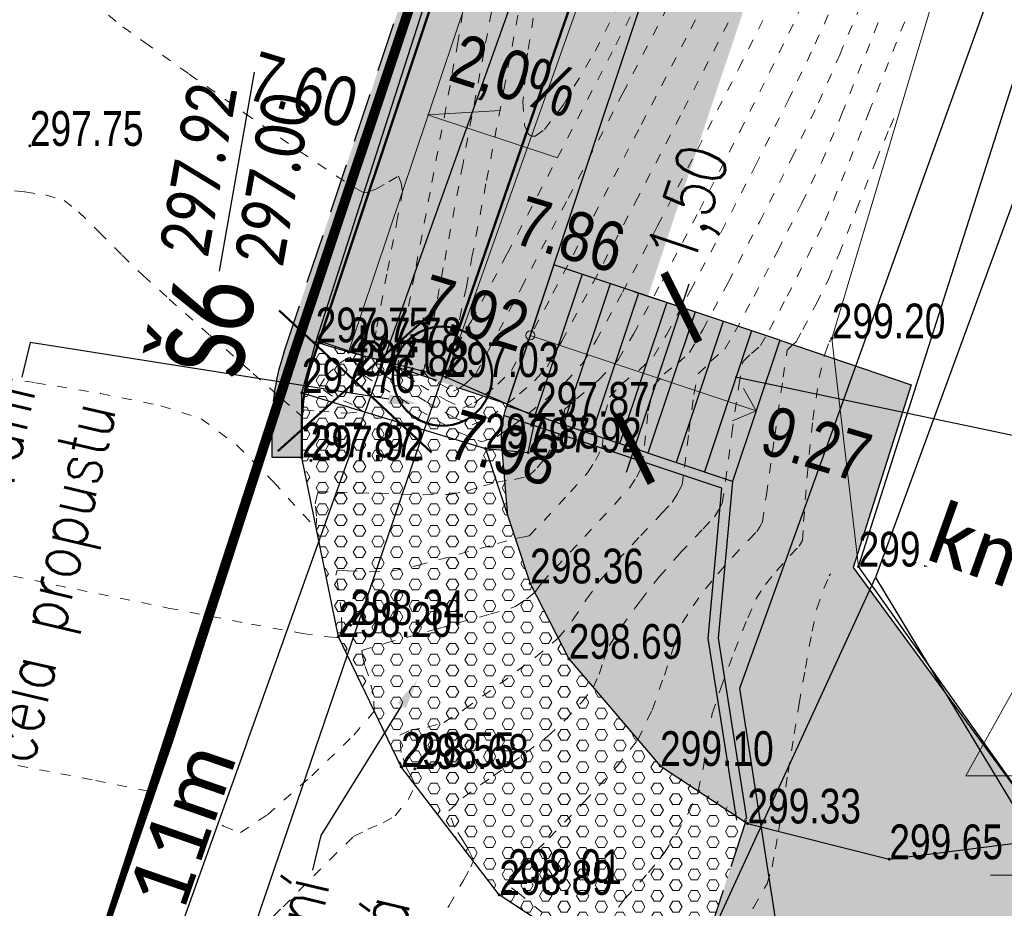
# Model space of a CAD drawing. Header units: feet. Extents: x -783217 to -782936, y -1044805 to -1043930.
# Tile 35 of 81: x -783058 to -783048, y -1044506 to -1044497. Entities that reach past the tile are written whole.
import ezdxf
from ezdxf import colors
from ezdxf.entities.mleader import LeaderData, LeaderLine
from ezdxf.math import Vec2, Vec3

# ---------------------------------------------------------------- set-up
doc = ezdxf.new("R2010")
doc.units = ezdxf.units.FT
doc.header["$MEASUREMENT"] = 0
for name, pattern in [('ACAD_ISO07W100', [3, 0, -3]), ('V1a', [1, 1, 0]), ('ČÁRKOVANÁ', [0.75, 0.5, -0.25])]:
    doc.linetypes.add(name, pattern=pattern)
doc.layers.get('Defpoints').update_dxf_attribs({"lineweight": 9})
for name, color, linetype, lineweight in [('_DZ vodorovné', 5, 'Continuous', 15), ('BOURÁNÍ', 1, 'Continuous', 50), ('Dopravní zařízen', 7, 'Continuous', 13), ('K_silniční obrubník', 1, 'Continuous', 50), ('K_záhon. obr.', 202, 'Continuous', 30), ('KAN-návrh', 16, 'KANVBRDO', 50), ('KAN-popis', 14, 'Continuous', 30), ('KN_hranice pozemků', 140, 'Continuous', 30), ('popis kan', 1, 'Continuous', 25), ('schodiště', 6, 'Continuous', 30), ('Vrstevnice', 250, 'ACAD_ISO07W100', 15), ('Vrstva 51', 7, 'Continuous', 0), ('Z_Popisy', 7, 'Continuous', 9), ('Z_svahování', 36, 'Continuous', 9), ('Z_VÝŠKY', 7, 'Continuous', 9), ('Z_VÝŠKY NETISK', 252, 'Continuous', 9), ('zábradlí', 30, 'Continuous', 30), ('ŠRAFY', 9, 'Continuous', 9), ('šrafy varovné pásy', 230, 'Continuous', 5)]:
    doc.layers.add(name, color=color, linetype=linetype, lineweight=lineweight)
for name, color, linetype in [('A_kóty směrová', 1, 'Continuous'), ('A_výšky a sklony', 1, 'Continuous'), ('K-HRANA KOMUNIKACE', 1, 'Continuous'), ('POPISKY NOVÉ STA', 7, 'Continuous'), ('S-Popis', 1, 'Continuous'), ('S_kabely NN', 92, 'SILVNNO'), ('Z_hrany ploch', 7, 'Continuous'), ('Z_oploceni', 3, 'PLOTDRTL'), ('Z_PROPUST', 152, 'Continuous')]:
    doc.layers.add(name, color=color, linetype=linetype)
doc.layers.add('SRF_CHODNÍKY', color=7, linetype='Continuous', lineweight=25, true_color=0xf5f089)
doc.layers.add('šrafy zeleň', color=7, linetype='Continuous', lineweight=13, true_color=0xdaf1b1)
doc.styles.add('calibri', font='calibri.ttf')
doc.styles.add('Legend', font='calibri.ttf')
doc.styles.add('ROMANS', font='romans.shx', dxfattribs={"width": 0.8})
doc.styles.add('Style-cs_Working', font='cs_Working.shx')
doc.styles.add('znacky', font='arial.ttf')
doc.linetypes.add('6.2321', pattern='A,3.5,-4,[24,dgnlstyle-is.shx,S=0.015865,R=0,X=0,Y=0],6,-3,3.5', length=20)
doc.linetypes.add('KANVBRDO', pattern='A,7,-6.5,[6,civil.shx,S=1,R=0,X=0,Y=0],-6.5', length=20)
doc.linetypes.add('PLOTDRTL', pattern='A,5,[95,civil.shx,S=1,R=0,X=0,Y=0],5', length=10)
doc.linetypes.add('SILVNNO', pattern='A,7,-6.5,[28,civil.shx,S=1,R=0,X=0,Y=0],-6.5', length=20)
doc.dimstyles.new('situ 250', dxfattribs={"dimscale": 0.25, "dimtxt": 2, "dimasz": 2.2, "dimexe": 2, "dimexo": 2, "dimgap": 0.8, "dimtad": 1, "dimrnd": 0.05, "dimzin": 3, "dimtxsty": 'ROMANS', "dimblk": 'ARCHTICK', "dimcen": 0.09, "dimdle": 1, "dimadec": 1, "dimazin": 3, "dimtfac": 1, "dimtofl": 0, "dimtmove": 0, "dimatfit": 2, "dimldrblk": 'TerminatorOpen_0.5', "dimfxl": 4, "dimfxlon": 1, "dimfrac": 2, "dimtzin": 3, "dimarcsym": 0})

# ---------------------------------------------------------------- blocks, each defined once
blk = doc.blocks.new('5.270')
at = {"layer": 'Dopravní zařízen', "linetype": 'Continuous'}
for p, q in [((0, 3.8), (-1, 2)), ((0, 3.8), (1, 2)), ((1, 2), (-1, 2)), ((0, 2), (0, 0)), ((-0.5, 0), (0.5, 0))]:
    blk.add_line(p, q, dxfattribs=at)
blk = doc.blocks.new('SKLON CH')
at = {"layer": 'A_výšky a sklony', "lineweight": 15, "ltscale": 0.1}
blk.add_lwpolyline([(0.4373, -0.148), (-0.8717, 0.2951), (-0.1346, 0.3358)], dxfattribs=at)
at = {"layer": 'A_výšky a sklony', "style": 'znacky', "width": 0.8}
blk.add_text('2,0%%%', height=0.5, rotation=341.72855, dxfattribs=at).set_placement((-0.6744, 0.6495))
blk = doc.blocks.new('_ArchTick')
at = {"color": 0, "linetype": 'ByBlock', "const_width": 0.15}
blk.add_lwpolyline([(-0.5, -0.5), (0.5, 0.5)], dxfattribs=at)
blk = doc.blocks.new('*D91')
at = {"layer": 'A_kóty směrová', "color": 0, "linetype": 'Continuous', "lineweight": -2, "ltscale": 0.5, "transparency": 16777216}
for p, q in [((-783052.0293, -1044501.7682), (-783051.3958, -1044499.8712)), ((-783051.475, -1044500.1083), (-783051.9492, -1044499.95)), ((-783051.9501, -1044501.5311), (-783052.4244, -1044501.3727))]:
    blk.add_line(p, q, dxfattribs=at)
at = {"layer": 'Defpoints', "color": 0, "linetype": 'Continuous', "ltscale": 0.5, "transparency": 16777216}
for p in [(-783051.475, -1044500.1083), (-783051.053, -1044500.2493), (-783051.5281, -1044501.672)]:
    blk.add_point(p, dxfattribs=at)
at = {"layer": 'A_kóty směrová', "color": 0, "linetype": 'Continuous', "lineweight": -2, "ltscale": 0.5, "transparency": 16777216, "xscale": 0.55, "yscale": 0.55, "zscale": 0.55}
for p, rotation in [((-783051.475, -1044500.1083), 71.5329886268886), ((-783051.9501, -1044501.5311), 251.5329886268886)]:
    blk.add_blockref('_ArchTick', p, dxfattribs=dict(at, rotation=rotation))
at = {"layer": 'A_kóty směrová', "color": 0, "linetype": 'Continuous', "ltscale": 0.5, "transparency": 16777216, "insert": (-783051.3404, -1044499.0935), "char_height": 0.5, "attachment_point": 5, "rotation": 71.53299, "style": 'ROMANS'}
blk.add_mtext('1,50', dxfattribs=at)
blk = doc.blocks.new('TerminatorOpen_0.5')
at = {"color": 0, "linetype": 'ByBlock', "lineweight": -2}
for q in [(-1, 0.25), (-1, 0), (-1, -0.25)]:
    blk.add_line((0, 0), q, dxfattribs=at)

msp = doc.modelspace()

# ---------------------------------------------------------------- hatches: boundary and pattern name
at = {"layer": 'SRF_CHODNÍKY', "linetype": 'Continuous', "ltscale": 0.5}
h = msp.add_hatch(color=256, dxfattribs=at)
h.dxf.hatch_style = 1
edge = h.paths.add_edge_path()
edge.add_line((-783055.1261, -1044500.4494), (-783053.2291, -1044501.0829))
edge.add_line((-783053.2291, -1044501.0829), (-783045.7801, -1044478.7776))
edge.add_arc((-782952.8265, -1044509.8199), 98, 159.969708, 161.532989, ccw=False)
edge.add_line((-783044.8987, -1044476.2533), (-783038.7789, -1044459.4669))
edge.add_line((-783038.7789, -1044459.4669), (-783040.6501, -1044458.7604))
edge.add_line((-783040.6501, -1044458.7604), (-783046.7777, -1044475.5682))
edge.add_arc((-782952.8265, -1044509.8199), 100, 159.969708, 161.532989)
edge.add_line((-783047.6772, -1044478.1441), (-783055.1261, -1044500.4494))
at = {"layer": 'SRF_CHODNÍKY', "ltscale": 0.5}
h = msp.add_hatch(color=256, dxfattribs=at)
h.dxf.hatch_style = 1
h.paths.add_polyline_path([(-783049.7452, -1044502.7286), (-783049.1583, -1044500.8882), (-783050.4839, -1044500.4393), (-783050.959, -1044501.8621), (-783051.1045, -1044503.441), (-783050.8177, -1044505.2612), (-783051.4386, -1044507.1717), (-783050.9822, -1044507.32), (-783050.8585, -1044506.9396), (-783050.4648, -1044507.0676, 0.112597), (-783048.4273, -1044507.2514), (-783047.5147, -1044507.1282), (-783047.74, -1044505.46)])
at = {"layer": 'ŠRAFY', "linetype": 'Continuous', "ltscale": 0.5}
h = msp.add_hatch(color=256, dxfattribs=at)
h.dxf.hatch_style = 1
h.paths.add_polyline_path([(-782996.18, -1044334.75), (-782996.4799, -1044334.7419), (-782997.0034, -1044354.2363), (-782996.7034, -1044354.2412)])
h.paths.add_polyline_path([(-782996.8286, -1044358.9033), (-782996.7034, -1044354.2412), (-782997.0034, -1044354.2363), (-782997.1285, -1044358.8953, -0.04141), (-782998.0276, -1044367.0643), (-783000.0863, -1044377.6321, -0.0224), (-783001.1321, -1044381.9584), (-783000.8722, -1044382.139, 0.022906), (-782999.7918, -1044377.6895), (-782997.7332, -1044367.1216, 0.04141)])
h.paths.add_polyline_path([(-783006.2385, -1044394.2559, 0.066553), (-783000.8722, -1044382.139), (-783001.1321, -1044381.9584, -0.067062), (-783006.4943, -1044394.0991), (-783020.9733, -1044417.7241), (-783020.7177, -1044417.8812)])
h.paths.add_polyline_path([(-783025.6101, -1044425.8639), (-783020.7177, -1044417.8812), (-783020.9733, -1044417.7241), (-783025.8658, -1044425.7072, 0.035645), (-783032.4431, -1044438.3853), (-783038.3821, -1044452.1509, 0.014429), (-783040.5205, -1044457.529), (-783040.9308, -1044458.6544), (-783040.6501, -1044458.7604), (-783040.2386, -1044457.6318, -0.014429), (-783038.1066, -1044452.2697), (-783032.1677, -1044438.5042, -0.035645)])
h.paths.add_polyline_path([(-783047.6772, -1044478.1441, -0.006821), (-783046.7777, -1044475.5682), (-783040.6501, -1044458.7604), (-783040.9308, -1044458.6544), (-783047.0596, -1044475.4655, 0.006821), (-783047.9617, -1044478.049), (-783055.4816, -1044500.5666, 0.080752), (-783055.6, -1044501.2951), (-783055.6, -1044501.62), (-783055.3, -1044501.62), (-783055.3, -1044501.2951, -0.080752), (-783055.197, -1044500.6616)])
at = {"layer": 'šrafy varovné pásy', "ltscale": 0.5, "true_color": 0xfde7fc}
h = msp.add_hatch(color=7, dxfattribs=at)
h.dxf.hatch_style = 1
h.paths.add_polyline_path([(-783052.4758, -1044499.7741), (-783052.7603, -1044499.6791), (-783053.2291, -1044501.0829), (-783053.0297, -1044501.1706), (-783052.9509, -1044501.1969)])
h.paths.add_polyline_path([(-783052.1912, -1044499.8692), (-783052.4758, -1044499.7741), (-783052.9509, -1044501.1969), (-783052.6664, -1044501.2919)])
h.paths.add_polyline_path([(-783051.9067, -1044499.9642), (-783052.1912, -1044499.8692), (-783052.6664, -1044501.2919), (-783052.3818, -1044501.3869)])
h.paths.add_polyline_path([(-783051.6221, -1044500.0592), (-783051.9067, -1044499.9642), (-783052.3818, -1044501.3869), (-783052.0972, -1044501.482)])
h.paths.add_polyline_path([(-783051.3376, -1044500.1542), (-783051.6221, -1044500.0592), (-783052.0972, -1044501.482), (-783051.8127, -1044501.577)])
h.paths.add_polyline_path([(-783051.053, -1044500.2493), (-783051.3376, -1044500.1542), (-783051.8127, -1044501.577), (-783051.5281, -1044501.672)])
h.paths.add_polyline_path([(-783050.7685, -1044500.3443), (-783051.053, -1044500.2493), (-783051.5281, -1044501.672), (-783051.2436, -1044501.7671)])
h.paths.add_polyline_path([(-783050.4839, -1044500.4393), (-783050.7685, -1044500.3443), (-783051.2436, -1044501.7671), (-783050.959, -1044501.8621)])
at = {"layer": 'šrafy varovné pásy', "ltscale": 0.5, "true_color": 0x636466}
h = msp.add_hatch(dxfattribs=at)
h.set_pattern_fill('HEX', color=251, scale=0.5)
h.set_pattern_definition([(0, (0, 0), (0, 0.108253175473), [0.0625, -0.125]), (120, (0, 0), (-0.09375, -0.0541265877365), [0.0625, -0.125]), (60, (0.0625, 0), (-0.09375, 0.0541265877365), [0.0625, -0.125])])
h.paths.add_polyline_path([(-783053.225, -1044502.21), (-783053.2833, -1044501.4993, -0.101372), (-783053.2351, -1044501.1008), (-783053.2291, -1044501.0829), (-783055.1261, -1044500.4494), (-783055.197, -1044500.6616, 0.080752), (-783055.3, -1044501.2951), (-783055.3, -1044501.62), (-783054.93, -1044503.43), (-783054.3, -1044504.74), (-783053.31, -1044506.03), (-783051.69, -1044507.09), (-783051.4386, -1044507.1717), (-783050.8177, -1044505.2612), (-783051.69, -1044504.73), (-783052.61, -1044503.65), (-783053, -1044502.89)])
at = {"layer": 'šrafy zeleň', "linetype": 'Continuous', "ltscale": 0.5}
h = msp.add_hatch(color=256, dxfattribs=at)
h.dxf.hatch_style = 1
edge = h.paths.add_edge_path()
edge.add_line((-782996.8472, -1044378.2631), (-782994.7885, -1044367.6952))
edge.add_arc((-783046.8106, -1044357.5611), 53, 348.97654, 358.46589)
edge.add_line((-782993.8296, -1044358.98), (-782993.7129, -1044352.8738))
edge.add_line((-782993.7129, -1044352.8738), (-782993.86, -1044345.26))
edge.add_line((-782993.86, -1044345.26), (-782993.9, -1044339.61))
edge.add_line((-782993.9, -1044339.61), (-782994.02, -1044336.05))
edge.add_line((-782994.02, -1044336.05), (-782993.72, -1044335.88))
edge.add_line((-782993.72, -1044335.88), (-782994.27, -1044334.19))
edge.add_line((-782994.27, -1044334.19), (-782994.35, -1044333.87))
edge.add_line((-782994.35, -1044333.87), (-782994.1823, -1044340.7833))
edge.add_line((-782994.1823, -1044340.7833), (-782994.4822, -1044340.79))
edge.add_line((-782994.4822, -1044340.79), (-782994.8294, -1044358.957))
edge.add_arc((-783046.8106, -1044357.5611), 52, 348.97654, 358.46168, ccw=False)
edge.add_line((-782995.7701, -1044367.504), (-782997.8287, -1044378.0719))
edge.add_arc((-783048.8693, -1044368.1289), 52, 328.49725, 348.97654, ccw=False)
edge.add_line((-783004.5333, -1044395.301), (-783016.6894, -1044415.1358))
edge.add_line((-783016.6894, -1044415.1358), (-783015.8382, -1044415.6606))
edge.add_line((-783015.8382, -1044415.6606), (-783003.6807, -1044395.8235))
edge.add_arc((-783048.8693, -1044368.1289), 53, 328.49725, 348.97654)
edge = h.paths.add_edge_path()
edge.add_line((-783015.8382, -1044415.6606), (-783016.6894, -1044415.1358))
edge.add_line((-783016.6894, -1044415.1358), (-783023.9048, -1044426.909))
edge.add_arc((-782940.3485, -1044478.1179), 98, 148.49725, 156.663072)
edge.add_line((-783030.3313, -1044439.2964), (-783036.2702, -1044453.062))
edge.add_arc((-782946.2875, -1044491.8835), 98, 156.663072, 159.969708)
edge.add_line((-783038.3596, -1044458.3168), (-783039.4488, -1044461.3043))
edge.add_line((-783039.4488, -1044461.3043), (-783038.5012, -1044461.6247))
edge.add_line((-783038.5012, -1044461.6247), (-783037.4201, -1044458.6593))
edge.add_arc((-782946.2875, -1044491.8835), 97, 156.663072, 159.969708, ccw=False)
edge.add_line((-783035.352, -1044453.4582), (-783029.4131, -1044439.6926))
edge.add_arc((-782940.3485, -1044478.1179), 97, 148.49725, 156.663072, ccw=False)
edge.add_line((-783023.0522, -1044427.4316), (-783015.8382, -1044415.6606))
edge = h.paths.add_edge_path()
edge.add_line((-783052.7603, -1044499.6791), (-783051.8118, -1044499.9959))
edge.add_line((-783051.8118, -1044499.9959), (-783044.8316, -1044479.0943))
edge.add_arc((-782952.8265, -1044509.8199), 97, 159.969708, 161.532989, ccw=False)
edge.add_line((-783043.9592, -1044476.5958), (-783038.5012, -1044461.6247))
edge.add_line((-783038.5012, -1044461.6247), (-783039.4488, -1044461.3043))
edge.add_line((-783039.4488, -1044461.3043), (-783044.8987, -1044476.2533))
edge.add_arc((-782952.8265, -1044509.8199), 98, 159.969708, 161.532989)
edge.add_line((-783045.7801, -1044478.7776), (-783052.7603, -1044499.6791))
at = {"layer": 'šrafy zeleň', "ltscale": 0.5}
h = msp.add_hatch(color=256, dxfattribs=at)
h.dxf.hatch_style = 1
h.paths.add_polyline_path([(-783050.959, -1044501.8621), (-783053.0297, -1044501.1706), (-783052.94, -1044501.21), (-783053.02, -1044501.57), (-783053.2794, -1044501.5459), (-783053.225, -1044502.21), (-783053, -1044502.89), (-783052.61, -1044503.65), (-783051.69, -1044504.73), (-783050.8294, -1044505.2972), (-783050.8177, -1044505.2612), (-783051.1045, -1044503.441)])
h.paths.add_polyline_path([(-783052.9599, -1044501.2993), (-783053.2623, -1044501.1983, 0.075857), (-783053.2833, -1044501.4993), (-783053.2794, -1044501.5459), (-783053.02, -1044501.57)])
h.paths.add_polyline_path([(-783053.0297, -1044501.1706), (-783053.2355, -1044501.1019, 0.025048), (-783053.2623, -1044501.1983), (-783052.9599, -1044501.2993), (-783052.94, -1044501.21)])

# ---------------------------------------------------------------- linework, layer by layer
at = {"layer": '_DZ vodorovné', "linetype": 'V1a', "const_width": 0.1}
msp.add_lwpolyline([(-783055.3867, -1044500.5983), (-783047.8669, -1044478.0807, -0.006821), (-783046.9656, -1044475.4997), (-783040.4265, -1044457.5633, -0.014429), (-783038.2902, -1044452.1905), (-783032.3513, -1044438.4249, -0.035645), (-783025.7806, -1044425.7594), (-783006.4091, -1044394.1514, 0.089596), (-782999.9882, -1044377.6512), (-782997.9295, -1044367.0834, 0.04141), (-782997.0286, -1044358.898), (-782996.3799, -1044334.7446)], format="xyb", dxfattribs=at)
at = {"layer": '_DZ vodorovné', "linetype": 'ČÁRKOVANÁ', "const_width": 0.1}
msp.add_lwpolyline([(-783055.3867, -1044500.5983), (-783061.7553, -1044520.2209)], dxfattribs=at)
at = {"layer": 'BOURÁNÍ', "linetype": 'Continuous', "ltscale": 0.5}
for points in [[(-783055.5408, -1044501.5577), (-783053.9799, -1044500.1528)], [(-783053.9924, -1044501.5714), (-783055.5283, -1044500.1391)]]:
    msp.add_lwpolyline(points, dxfattribs=at)
at = {"layer": 'K-HRANA KOMUNIKACE', "linetype": 'ČÁRKOVANÁ'}
msp.add_lwpolyline([(-783055.6, -1044501.62), (-783055.6, -1044501.2951, -0.080752), (-783055.4816, -1044500.5666), (-783047.9617, -1044478.049, -0.006821), (-783047.0596, -1044475.4655), (-783040.5205, -1044457.529, -0.014429), (-783038.3821, -1044452.1509), (-783032.4431, -1044438.3853, -0.035645), (-783025.8658, -1044425.7072), (-783006.4943, -1044394.0991, 0.089596), (-783000.0863, -1044377.6321), (-782998.0276, -1044367.0643, 0.04141), (-782997.1285, -1044358.8953), (-782996.4799, -1044334.7419)], format="xyb", dxfattribs=at)
for points in [[(-783053.2291, -1044501.0829), (-783055.1261, -1044500.4494)], [(-783055.3, -1044501.62), (-783055.6, -1044501.62)], [(-783051.4386, -1044507.1717), (-783050.8177, -1044505.2612)]]:
    msp.add_lwpolyline(points, dxfattribs=at)
at = {"layer": 'K_silniční obrubník', "linetype": 'Continuous', "ltscale": 0.5}
msp.add_lwpolyline([(-783055.3, -1044501.62), (-783055.3, -1044501.2951, -0.080752), (-783055.197, -1044500.6616), (-783047.6772, -1044478.1441, -0.006821), (-783046.7777, -1044475.5682), (-783040.2386, -1044457.6318, -0.014429), (-783038.1066, -1044452.2697), (-783032.1677, -1044438.5042, -0.035645), (-783025.6101, -1044425.8639), (-783006.2385, -1044394.2559, 0.089596), (-782999.7918, -1044377.6895), (-782997.7332, -1044367.1216, 0.04141), (-782996.8286, -1044358.9033), (-782996.18, -1044334.75)], format="xyb", dxfattribs=at)
at = {"layer": 'K_záhon. obr.'}
msp.add_lwpolyline([(-783053.225, -1044502.21), (-783053.2833, -1044501.4993, -0.101372), (-783053.2351, -1044501.1008), (-783045.7801, -1044478.7776, -0.006821), (-783044.8987, -1044476.2533), (-783038.3596, -1044458.3168, -0.014429), (-783036.2702, -1044453.062), (-783030.3313, -1044439.2964, -0.035645), (-783023.9048, -1044426.909), (-783004.5333, -1044395.301, 0.089596), (-782997.8287, -1044378.0719), (-782995.7701, -1044367.504, 0.04141), (-782994.8294, -1044358.957), (-782994.4822, -1044340.79)], format="xyb", dxfattribs=at)
at = {"layer": 'K_záhon. obr.', "color": 242}
for points in [[(-783050.4839, -1044500.4393), (-783049.1583, -1044500.8882), (-783049.7452, -1044502.7286), (-783047.74, -1044505.46)], [(-783050.959, -1044501.8621), (-783051.1045, -1044503.441), (-783050.8177, -1044505.2612)]]:
    msp.add_lwpolyline(points, dxfattribs=at)
at = {"layer": 'KAN-návrh', "ltscale": 0.2}
msp.add_lwpolyline([(-783053.883, -1044500.8016), (-783037.5609, -1044453.5407), (-783026.77, -1044429.7487), (-783000.9353, -1044386.9402), (-782995.8354, -1044364.3325), (-782995.4773, -1044340.3512)], dxfattribs=at)
at = {"layer": 'KAN-návrh', "ltscale": 0.5}
msp.add_circle((-783053.883, -1044500.8016), 0.5, dxfattribs=at)
at = {"layer": 'S-Popis'}
msp.add_lwpolyline([(-783056.1291, -1044499.7445), (-783055.7754, -1044497.7387)], dxfattribs=at)
at = {"layer": 'S_kabely NN', "ltscale": 0.2}
msp.add_lwpolyline([(-783049.05, -1044515.82), (-783050.8848, -1044503.9466), (-783043.49, -1044483.4)], dxfattribs=at)
at = {"layer": 'schodiště', "ltscale": 0.5}
for points in [[(-783052.7603, -1044499.6791), (-783053.2355, -1044501.1019)], [(-783052.4758, -1044499.7741), (-783052.9509, -1044501.1969)], [(-783052.1912, -1044499.8692), (-783052.6664, -1044501.2919)], [(-783051.9067, -1044499.9642), (-783052.3818, -1044501.3869)], [(-783051.6221, -1044500.0592), (-783052.0972, -1044501.482)], [(-783051.3376, -1044500.1542), (-783051.8127, -1044501.577)], [(-783051.053, -1044500.2493), (-783051.5281, -1044501.672)], [(-783050.7685, -1044500.3443), (-783051.2436, -1044501.7671)], [(-783050.4839, -1044500.4393), (-783050.959, -1044501.8621)], [(-783050.4839, -1044500.4393), (-783050.959, -1044501.8621)]]:
    msp.add_lwpolyline(points, dxfattribs=at)
at = {"layer": 'schodiště', "color": 242, "ltscale": 0.5}
for points in [[(-783050.4839, -1044500.4393), (-783052.7603, -1044499.6791)], [(-783050.959, -1044501.8621), (-783053.2355, -1044501.1019)]]:
    msp.add_lwpolyline(points, dxfattribs=at)
at = {"layer": 'Vrstevnice', "ltscale": 0.04}
for points, elevation in [([(-783053.0405, -1044496.7319), (-783053.2547, -1044497.865), (-783053.4441, -1044498.8616), (-783053.582, -1044499.5863), (-783053.6418, -1044499.9036), (-783053.6917, -1044500.1342), (-783053.7416, -1044500.3738), (-783053.7373, -1044500.4933), (-783053.59, -1044500.2432), (-783053.2296, -1044499.5678), (-783052.7227, -1044498.5974), (-783052.136, -1044497.4627), (-783051.5363, -1044496.2943)], 297), ([(-783053.2696, -1044496.4808), (-783053.4648, -1044497.5349), (-783053.6779, -1044498.6703), (-783053.8737, -1044499.7058), (-783054.0168, -1044500.4605), (-783054.0721, -1044500.7533), (-783054.032, -1044500.806), (-783053.9043, -1044500.8811), (-783053.77, -1044500.954), (-783053.7176, -1044500.9255), (-783053.6658, -1044500.891), (-783053.6071, -1044500.8395), (-783053.5453, -1044500.7794), (-783053.4177, -1044500.5389), (-783053.0875, -1044499.9094), (-783052.6159, -1044499.0076), (-783052.0646, -1044497.9497), (-783051.4951, -1044496.8521)], 297.2), ([(-783052.8933, -1044496.7582), (-783053.027, -1044497.5467), (-783053.0713, -1044498.0332), (-783053.0549, -1044498.2747), (-783053.0154, -1044498.3628), (-783052.9862, -1044498.3822), (-783052.9498, -1044498.3814), (-783052.8552, -1044498.3144), (-783052.6656, -1044498.0691), (-783052.3437, -1044497.5239), (-783051.8724, -1044496.6046)], 296.8)]:
    msp.add_lwpolyline(points, dxfattribs=dict(at, elevation=elevation))
at = {"layer": 'Vrstva 51', "color": 7, "linetype": 'Continuous', "lineweight": 53}
for p in [(-783058.04, -1044498.48), (-783055.16, -1044500.46), (-783049.96, -1044500.42), (-783054.83, -1044500.56), (-783054.76, -1044500.79), (-783053.85, -1044500.81), (-783055.3, -1044500.97), (-783052.94, -1044501.21), (-783053.45, -1044501.53), (-783053.02, -1044501.57), (-783055.3, -1044501.62), (-783055.21, -1044501.65), (-783049.69, -1044502.72), (-783053, -1044502.89), (-783054.81, -1044503.31), (-783054.93, -1044503.43), (-783052.61, -1044503.65), (-783054.3, -1044504.74), (-783051.69, -1044504.73), (-783054.16, -1044504.76), (-783050.81, -1044505.31), (-783049.38, -1044505.67), (-783053.22, -1044505.92), (-783053.31, -1044506.03)]:
    msp.add_point(p, dxfattribs=at)
at = {"layer": 'Z_hrany ploch', "linetype": 'Continuous', "flags": 128}
for points in [[(-783048.76, -1044507.7), (-783050.09, -1044507.61), (-783051.69, -1044507.09), (-783053.31, -1044506.03), (-783054.3, -1044504.74), (-783054.93, -1044503.43), (-783055.3, -1044501.62), (-783055.3, -1044500.97), (-783055.16, -1044500.46), (-783052.05, -1044490.8), (-783048.87, -1044481.62), (-783045.62, -1044472.08), (-783042.06, -1044463), (-783039.25, -1044454.92), (-783033.64, -1044441.34), (-783029.34, -1044431.95), (-783014.24, -1044406.98), (-783007.62, -1044396.51), (-783004.57, -1044390.97)], [(-783053.45, -1044501.53), (-783053, -1044502.89), (-783052.61, -1044503.65), (-783051.69, -1044504.73), (-783050.81, -1044505.31), (-783049.38, -1044505.67), (-783047.74, -1044505.46)]]:
    msp.add_lwpolyline(points, dxfattribs=at)
at = {"layer": 'Z_oploceni', "ltscale": 0.5, "flags": 128}
msp.add_lwpolyline([(-783047.74, -1044505.46), (-783049.69, -1044502.72), (-783046.45, -1044492.56), (-783043.45, -1044483.15), (-783040.53, -1044474.03), (-783037.59, -1044464.97), (-783036.04, -1044466.09)], dxfattribs=at)
at = {"layer": 'Z_PROPUST', "color": 7, "linetype": 'Continuous', "lineweight": 30, "flags": 128}
msp.add_lwpolyline([(-783055.3, -1044500.97), (-783053.45, -1044501.53), (-783053.02, -1044501.57), (-783052.94, -1044501.21), (-783053.85, -1044500.81), (-783054.83, -1044500.56), (-783055.16, -1044500.46)], dxfattribs=at)
at = {"layer": 'Z_PROPUST', "linetype": '6.2321', "ltscale": 0.1}
msp.add_lwpolyline([(-783053.883, -1044500.8016), (-783062, -1044524.56)], dxfattribs=at)
at = {"layer": 'Z_svahování', "linetype": 'Continuous', "flags": 128}
for points in [[(-783054.83, -1044500.56), (-783051.56, -1044490.84), (-783048.59, -1044481.73), (-783045.14, -1044472.23), (-783041.91, -1044463.2), (-783038.89, -1044455.14), (-783033.42, -1044441.34), (-783028.97, -1044432.22), (-783020.57, -1044417.59), (-783013.86, -1044407.19), (-783007.35, -1044396.6), (-783004.02, -1044391.13), (-783000.52, -1044383.16), (-782997.5, -1044370.71), (-782996.52, -1044370.41), (-782995.26, -1044370.6), (-782993.39, -1044370.52)], [(-783053.85, -1044500.81), (-783050.47, -1044491.31), (-783047.59, -1044482.12), (-783044.19, -1044472.46), (-783040.94, -1044463.68), (-783038.06, -1044455.36), (-783032.08, -1044441.72), (-783027.98, -1044432.65), (-783019.47, -1044418.18), (-783013.34, -1044407.57), (-783006.59, -1044397), (-783003.41, -1044391.44), (-782999.59, -1044383.56), (-782996.82, -1044370.75)], [(-783049.69, -1044502.72), (-783049.96, -1044500.42), (-783047.46, -1044492.05), (-783044.84, -1044482.62), (-783041.34, -1044473.89), (-783038.01, -1044464.73), (-783034.6, -1044455.99), (-783028.85, -1044442.8), (-783022.27, -1044431.88), (-783017.38, -1044420.1), (-783016.39, -1044423.29)]]:
    msp.add_lwpolyline(points, dxfattribs=at)
at = {"layer": 'zábradlí', "ltscale": 0.5}
msp.add_lwpolyline([(-783050.9165, -1044505.2768), (-783051.2052, -1044503.4443), (-783051.0659, -1044501.9318), (-783053.2671, -1044501.1967)], dxfattribs=at)
at = {"layer": 'šrafy varovné pásy', "color": 1, "ltscale": 0.5}
msp.add_circle((-783052.9979, -1044500.3905), 0.046, dxfattribs=at)

# ---------------------------------------------------------------- block references
at = {"layer": 'A_výšky a sklony', "linetype": 'Continuous', "rotation": 0.4334669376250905}
msp.add_blockref('SKLON CH', (-783053.1609, -1044498.4573), dxfattribs=at)
at = {"layer": 'Dopravní zařízen', "linetype": 'Continuous', "xscale": 0.5, "yscale": 0.5, "zscale": 0.5}
msp.add_blockref('5.270', (-783048.11, -1044505.83), dxfattribs=at)

# ---------------------------------------------------------------- texts
at = {"layer": 'A_výšky a sklony', "style": 'znacky', "width": 0.8}
for s, p in [('7.60', (-783055.8799, -1044497.9959)), ('7.86', (-783053.188, -1044499.454)), ('7.92', (-783054.1566, -1044500.2452)), ('7.98', (-783053.8527, -1044501.6057)), ('9.27', (-783050.7072, -1044501.567))]:
    msp.add_text(s, height=0.5, rotation=343.18081, dxfattribs=at).set_placement(p)
at = {"layer": 'KAN-popis', "style": 'calibri', "width": 0.8}
msp.add_text('Š6', height=0.8, rotation=80, dxfattribs=at).set_placement((-783055.9157, -1044500.8489))
at = {"layer": 'S-Popis', "style": 'Legend', "width": 0.8}
for s, p in [('297.92', (-783056.2486, -1044499.6178)), ('297.00', (-783055.493, -1044499.7142))]:
    msp.add_text(s, height=0.5, rotation=80, dxfattribs=at).set_placement(p)
at = {"layer": 'Z_Popisy', "linetype": 'Continuous', "style": 'ROMANS', "width": 0.8}
msp.add_text('bet.', height=0.5, dxfattribs=at).set_placement((-783054.76, -1044500.79))
at = {"layer": 'Z_VÝŠKY', "linetype": 'Continuous', "style": 'Style-cs_Working', "width": 0.8}
for s, p in [('297.75', (-783058.04, -1044498.48)), ('299.20', (-783049.96, -1044500.42)), ('297.92', (-783055.21, -1044501.65)), ('299.48', (-783049.69, -1044502.72)), ('298.36', (-783053, -1044502.89)), ('298.20', (-783054.93, -1044503.43)), ('298.69', (-783052.61, -1044503.65)), ('298.68', (-783054.16, -1044504.76)), ('299.10', (-783051.69, -1044504.73)), ('299.33', (-783050.81, -1044505.31)), ('299.65', (-783049.38, -1044505.67)), ('298.89', (-783053.31, -1044506.03))]:
    msp.add_text(s, height=0.35, dxfattribs=at).set_placement(p)
at = {"layer": 'Z_VÝŠKY NETISK', "linetype": 'Continuous', "style": 'Style-cs_Working', "width": 0.8}
for s, p in [('297.75', (-783055.16, -1044500.46)), ('297.78', (-783054.83, -1044500.56)), ('297.88', (-783054.76, -1044500.79)), ('297.03', (-783053.85, -1044500.81)), ('297.76', (-783055.3, -1044500.97)), ('297.87', (-783052.94, -1044501.21)), ('297.88', (-783053.45, -1044501.53)), ('297.87', (-783055.3, -1044501.62)), ('297.92', (-783053.02, -1044501.57)), ('298.34', (-783054.81, -1044503.31)), ('298.55', (-783054.3, -1044504.74)), ('299.01', (-783053.22, -1044505.92))]:
    msp.add_text(s, height=0.35, dxfattribs=at).set_placement(p)

# ---------------------------------------------------------------- leaders
at = {"layer": 'BOURÁNÍ', "linetype": 'ByBlock', "lineweight": 13}
ml = msp.add_multileader_mtext('Standard', dxfattribs=at)
ml.set_content('vybourání \\Pčela propustu', color=256, style='ROMANS')
ml.set_leader_properties()
ml.build(insert=Vec2(0, 0))
ml.multileader.update_dxf_attribs({"dogleg_length": 0.36, "arrow_head_size": 0.3})
ctx = ml.context
ctx.base_point, ctx.char_height, ctx.arrow_head_size, ctx.landing_gap_size, ctx.plane_origin, ctx.plane_x_axis, ctx.plane_y_axis = Vec3(-783059.092, -1044504.9564), 0.5, 0.3, 0.09, Vec3(-783053.5813, -1044501.1793), Vec3(0.228351, 0.973579), Vec3(-0.973579, 0.228351)
ctx.text_align_type = 2
notes = []
notes.append((ctx, [(1, (1, 1, 0), (-783058.0379, -1044500.4621), (-0.228351, -0.973579), 0.36, [(0, [(-783054.1276, -1044501.0797)], 0, [])])]))
ctx.mtext.insert, ctx.mtext.text_direction, ctx.mtext.rotation, ctx.mtext.alignment, ctx.mtext.flow_direction = Vec3(-783058.4652, -1044500.8241), Vec3(0.228351, 0.973579), 1.340413, 3, 5
at = {"layer": 'POPISKY NOVÉ STA', "color": 1, "linetype": 'ByBlock', "lineweight": 13}
ml = msp.add_multileader_mtext('Standard', dxfattribs=at)
ml.set_content('předláždění reliéfní \\Pdlažbou, barva šedá', color=1, style='ROMANS')
ml.set_leader_properties()
ml.build(insert=Vec2(0, 0))
ml.multileader.update_dxf_attribs({"dogleg_length": 0.36, "arrow_head_size": 0.3})
ctx = ml.context
ctx.base_point, ctx.char_height, ctx.arrow_head_size, ctx.landing_gap_size, ctx.plane_origin, ctx.plane_x_axis, ctx.plane_y_axis = Vec3(-783056.6417, -1044511.9651), 0.5, 0.3, 0.09, Vec3(-783052.7991, -1044504.1245), Vec3(0.228351, 0.973579), Vec3(-0.973579, 0.228351)
ctx.text_align_type = 2
notes.append((ctx, [(1, (1, 1, 0), (-783055.1092, -1044505.431), (-0.228351, -0.973579), 0.36, [(0, [(-783054.1359, -1044503.8666)], 0, [])])]))
ctx.mtext.insert, ctx.mtext.text_direction, ctx.mtext.rotation, ctx.mtext.alignment, ctx.mtext.flow_direction = Vec3(-783055.5017, -1044505.8011), Vec3(0.228351, 0.973579), 1.340413, 3, 5
for ctx, leaders in notes:
    for number, flags, end, landing, length, lines in leaders:
        leader = LeaderData()
        leader.index, (leader.has_last_leader_line, leader.has_dogleg_vector, leader.attachment_direction) = number, flags
        leader.last_leader_point, leader.dogleg_vector, leader.dogleg_length = Vec3(end), Vec3(landing), length
        for number, points, colour, breaks in lines:
            line = LeaderLine()
            line.index, line.vertices, line.color, line.breaks = number, Vec3.list(points), colors.encode_raw_color(colour), breaks
            leader.lines.append(line)
        ctx.leaders.append(leader)

# ---------------------------------------------------------------- next in the draw order: leaders
ml = msp.add_multileader_mtext('Standard', dxfattribs=at)
ml.set_content('nové schodiště š. 1,5m\\P9x320x150mm\\P+ jednostranné zábradlí \\Pv.1,0m dl. 5,7m ', color=1, style='ROMANS')
ml.set_leader_properties()
ml.build(insert=Vec2(0, 0))
ml.multileader.update_dxf_attribs({"dogleg_length": 0.36, "arrow_head_size": 0.3})
ctx = ml.context
ctx.base_point, ctx.char_height, ctx.arrow_head_size, ctx.landing_gap_size, ctx.plane_origin, ctx.plane_x_axis, ctx.plane_y_axis = Vec3(-783047.2873, -1044501.209), 0.5, 0.3, 0.09, Vec3(-783049.8887, -1044501.0037), Vec3(0.228351, 0.973579), Vec3(-0.973579, 0.228351)
notes = []
notes.append((ctx, [(0, (1, 1, 0), (-783047.3695, -1044501.5595), (0.228351, 0.973579), 0.36, [(0, [(-783051.2256, -1044500.7459)], 0, [])])]))
ctx.mtext.insert, ctx.mtext.text_direction, ctx.mtext.rotation, ctx.mtext.flow_direction = Vec3(-783047.5565, -1044501.0534), Vec3(0.228351, 0.973579), 1.340413, 5
ctx.mtext.has_bg_fill, ctx.mtext.bg_color, ctx.mtext.bg_scale_factor, ctx.mtext.bg_transparency, ctx.mtext.use_window_bg_color = 1, -1027028792, 1.5, 0, 1
for ctx, leaders in notes:
    for number, flags, end, landing, length, lines in leaders:
        leader = LeaderData()
        leader.index, (leader.has_last_leader_line, leader.has_dogleg_vector, leader.attachment_direction) = number, flags
        leader.last_leader_point, leader.dogleg_vector, leader.dogleg_length = Vec3(end), Vec3(landing), length
        for number, points, colour, breaks in lines:
            line = LeaderLine()
            line.index, line.vertices, line.color, line.breaks = number, Vec3.list(points), colors.encode_raw_color(colour), breaks
            leader.lines.append(line)
        ctx.leaders.append(leader)

# ---------------------------------------------------------------- next in the draw order: linework, layer by layer
at = {"layer": 'Vrstevnice', "ltscale": 0.04}
for points, elevation in [([(-783056.0558, -1044506.7049), (-783055.4883, -1044506.1493), (-783055.0152, -1044505.6721), (-783054.7784, -1044505.4429), (-783054.6356, -1044505.3689), (-783054.479, -1044505.3027), (-783054.36, -1044505.2343), (-783054.2269, -1044505.0672), (-783054.1544, -1044504.9297), (-783054.1948, -1044504.8398), (-783054.2462, -1044504.7477), (-783054.2992, -1044504.5942), (-783054.3129, -1044504.4188), (-783054.2085, -1044504.3708), (-783054.0322, -1044504.3383), (-783053.87, -1044504.2925), (-783053.6585, -1044504.1558), (-783053.3047, -1044503.9038), (-783052.9451, -1044503.6337), (-783052.7164, -1044503.4427), (-783052.5679, -1044503.2583), (-783052.4296, -1044503.0487), (-783052.2907, -1044502.8536), (-783052.1209, -1044502.6621), (-783051.8846, -1044502.4086), (-783051.6709, -1044502.1821), (-783051.5685, -1044502.0713), (-783051.5135, -1044501.9848), (-783051.4664, -1044501.8947), (-783051.4428, -1044501.7181), (-783051.3994, -1044501.3576), (-783051.349, -1044500.9861), (-783051.3044, -1044500.7764), (-783051.1767, -1044500.65), (-783051.0356, -1044500.5278), (-783050.9348, -1044500.3546), (-783050.7431, -1044499.9969), (-783050.5042, -1044499.537), (-783050.2618, -1044499.0571), (-783050.0597, -1044498.6395), (-783049.8583, -1044498.1586), (-783049.5292, -1044497.3305), (-783049.1261, -1044496.3086)], 298.6), ([(-783053.6794, -1044497.14), (-783053.727, -1044497.437), (-783053.8484, -1044498.1011), (-783054.0067, -1044498.9452), (-783054.165, -1044499.7822), (-783054.2862, -1044500.4251), (-783054.3335, -1044500.6867), (-783054.2936, -1044500.7458), (-783054.2461, -1044500.8013), (-783054.1045, -1044500.8905), (-783053.8457, -1044501.0431), (-783053.6759, -1044501.1234), (-783053.5608, -1044501.0692), (-783053.4492, -1044500.9862), (-783053.3233, -1044500.8828), (-783053.1867, -1044500.7435), (-783053.0616, -1044500.5173), (-783052.7687, -1044499.9662), (-783052.3577, -1044499.1839), (-783051.8779, -1044498.2639), (-783051.3786, -1044497.2999), (-783050.9095, -1044496.3852)], 297.4), ([(-783054.0595, -1044506.53), (-783053.8154, -1044506.1376), (-783053.6678, -1044505.879), (-783053.5979, -1044505.7468), (-783053.5752, -1044505.6986), (-783053.5721, -1044505.6885), (-783053.5737, -1044505.6739), (-783053.589, -1044505.6346), (-783053.6284, -1044505.5639), (-783053.6743, -1044505.4857), (-783053.7614, -1044505.347), (-783053.8182, -1044505.1818), (-783053.6757, -1044505.0507), (-783053.3695, -1044504.8286), (-783053.038, -1044504.5953), (-783052.8197, -1044504.4303), (-783052.6489, -1044504.2672), (-783052.4794, -1044504.0877), (-783052.3632, -1044503.9398), (-783052.3042, -1044503.8065), (-783052.2579, -1044503.6575), (-783052.2034, -1044503.5205), (-783052.0795, -1044503.3296), (-783051.8875, -1044503.0648), (-783051.6996, -1044502.8232), (-783051.4862, -1044502.5828), (-783051.2564, -1044502.3398), (-783051.1415, -1044502.2187), (-783051.0998, -1044502.1516), (-783051.0627, -1044502.0822), (-783051.0307, -1044501.8571), (-783050.9658, -1044501.3792), (-783050.8977, -1044500.8967), (-783050.8562, -1044500.6576), (-783050.7699, -1044500.5737), (-783050.6771, -1044500.4919), (-783050.5876, -1044500.3329), (-783050.4091, -1044499.9957), (-783050.2019, -1044499.5918), (-783050.0264, -1044499.233), (-783049.8606, -1044498.8337), (-783049.5869, -1044498.1426), (-783049.2624, -1044497.3219), (-783048.9437, -1044496.5338)], 298.8), ([(-783058.1598, -1044504.7267), (-783057.3754, -1044504.8767), (-783056.7594, -1044505.0003), (-783056.4606, -1044505.0708), (-783056.2745, -1044505.1912), (-783056.0886, -1044505.3384), (-783055.9184, -1044505.4021), (-783055.6468, -1044505.2216), (-783055.1999, -1044504.8299), (-783054.7752, -1044504.4185), (-783054.57, -1044504.1786), (-783054.5759, -1044504.0107), (-783054.6291, -1044503.8209), (-783054.6643, -1044503.7186), (-783054.6847, -1044503.6392), (-783054.6953, -1044503.5659), (-783054.456, -1044503.4941), (-783053.9345, -1044503.3481), (-783053.4059, -1044503.2006), (-783053.145, -1044503.1238), (-783053.0348, -1044503.0479), (-783052.9527, -1044502.9821), (-783052.9169, -1044502.9334), (-783052.8818, -1044502.8839), (-783052.7445, -1044502.736), (-783052.4483, -1044502.4175), (-783052.1472, -1044502.0921), (-783051.9954, -1044501.9238), (-783051.9269, -1044501.8183), (-783051.8701, -1044501.7071), (-783051.846, -1044501.5006), (-783051.8084, -1044501.1499), (-783051.7525, -1044500.8952), (-783051.6501, -1044500.7794), (-783051.5125, -1044500.6744), (-783051.3941, -1044500.5638), (-783051.2597, -1044500.3329), (-783051.0041, -1044499.8559), (-783050.6856, -1044499.2426), (-783050.3624, -1044498.6028), (-783050.0929, -1044498.0461), (-783049.8791, -1044497.5612), (-783049.5467, -1044496.7785)], 298.4), ([(-783058.5272, -1044500.7898), (-783057.9821, -1044500.8679), (-783057.3276, -1044500.9746), (-783056.7192, -1044501.0989), (-783056.3122, -1044501.23), (-783055.956, -1044501.4961), (-783055.5839, -1044501.8677), (-783055.2864, -1044502.1963), (-783055.1542, -1044502.333), (-783055.1503, -1044502.2113), (-783055.1645, -1044502.0874), (-783055.152, -1044502.024), (-783055.1338, -1044501.9662), (-783054.9431, -1044501.9702), (-783054.5213, -1044501.9843), (-783054.0735, -1044501.9965), (-783053.8048, -1044501.9943), (-783053.6395, -1044501.9591), (-783053.469, -1044501.9081), (-783053.3375, -1044501.87), (-783053.1582, -1044501.8415), (-783053.0164, -1044501.81), (-783052.9277, -1044501.7267), (-783052.8492, -1044501.629), (-783052.7554, -1044501.4766), (-783052.6776, -1044501.3319), (-783052.6648, -1044501.231), (-783052.6487, -1044501.1328), (-783052.5322, -1044501.0295), (-783052.3072, -1044500.8368), (-783052.1112, -1044500.6357), (-783051.9582, -1044500.3771), (-783051.6688, -1044499.8432), (-783051.2936, -1044499.1292), (-783050.8832, -1044498.3303), (-783050.4883, -1044497.5419), (-783050.1593, -1044496.8591)], 298), ([(-783058.4209, -1044502.7729), (-783057.5614, -1044502.9515), (-783056.6453, -1044503.1383), (-783055.8099, -1044503.3016), (-783055.2919, -1044503.3938), (-783055.0371, -1044503.4299), (-783054.9475, -1044503.4344), (-783054.93, -1044503.43), (-783054.9144, -1044503.4084), (-783054.8977, -1044503.3352), (-783054.8998, -1044503.1773), (-783054.9291, -1044502.9518), (-783054.956, -1044502.8066), (-783054.9433, -1044502.7567), (-783054.8379, -1044502.7636), (-783054.612, -1044502.7739), (-783054.3961, -1044502.7683), (-783054.1335, -1044502.7086), (-783053.7175, -1044502.5966), (-783053.3293, -1044502.4875), (-783053.15, -1044502.4367), (-783053.0776, -1044502.4251), (-783053.0073, -1044502.41), (-783052.8591, -1044502.2563), (-783052.5919, -1044501.9679), (-783052.4223, -1044501.7764), (-783052.3398, -1044501.6519), (-783052.2739, -1044501.5195), (-783052.2586, -1044501.384), (-783052.2447, -1044501.187), (-783052.2006, -1044501.014), (-783052.0786, -1044500.8807), (-783051.9036, -1044500.7437), (-783051.7526, -1044500.5997), (-783051.6252, -1044500.3842), (-783051.384, -1044499.9393), (-783051.0713, -1044499.3443), (-783050.7294, -1044498.6786), (-783050.4002, -1044498.0216), (-783050.1261, -1044497.4526), (-783049.8985, -1044496.9413)], 298.2), ([(-783058.1935, -1044498.9342), (-783058.0896, -1044498.9443), (-783057.8815, -1044498.9747), (-783057.6944, -1044499.03), (-783057.5486, -1044499.1452), (-783057.3402, -1044499.3485), (-783057.1099, -1044499.582), (-783056.8983, -1044499.7883), (-783056.6358, -1044500.0247), (-783056.2278, -1044500.3876), (-783055.7912, -1044500.7741), (-783055.5, -1044501.0312), (-783055.3546, -1044501.159), (-783055.3066, -1044501.2009), (-783055.3, -1044501.2064), (-783055.297, -1044501.1994), (-783055.286, -1044501.1641), (-783055.2775, -1044501.14), (-783055.1253, -1044501.155), (-783054.8431, -1044501.175), (-783054.6833, -1044501.1567), (-783054.7877, -1044501.0874), (-783054.9987, -1044500.998), (-783055.12, -1044500.91), (-783055.0535, -1044500.7951), (-783054.9121, -1044500.666), (-783054.816, -1044500.606), (-783054.7467, -1044500.6875), (-783054.6744, -1044500.7919), (-783054.4939, -1044500.9108), (-783054.1224, -1044501.1402), (-783053.7302, -1044501.363), (-783053.4876, -1044501.4622), (-783053.3298, -1044501.41), (-783053.1658, -1044501.2958), (-783053.0158, -1044501.1767), (-783052.8443, -1044501.0404), (-783052.6423, -1044500.8603), (-783052.4697, -1044500.6716), (-783052.3332, -1044500.4414), (-783052.0682, -1044499.9554), (-783051.7141, -1044499.2871), (-783051.3101, -1044498.5102), (-783050.8957, -1044497.6986), (-783050.51, -1044496.9258)], 297.8), ([(-783057.2464, -1044497.1639), (-783057.1041, -1044497.28), (-783056.8829, -1044497.4378), (-783056.4352, -1044497.7556), (-783055.8758, -1044498.1496), (-783055.3193, -1044498.5359), (-783054.9533, -1044498.7832), (-783054.7636, -1044498.9045), (-783054.6912, -1044498.9447), (-783054.6741, -1044498.9506), (-783054.6394, -1044498.9479), (-783054.5554, -1044498.9174), (-783054.4236, -1044498.8432), (-783054.3245, -1044498.7855), (-783054.2999, -1044498.8564), (-783054.285, -1044498.94), (-783054.3344, -1044499.2065), (-783054.4433, -1044499.7734), (-783054.5504, -1044500.3435), (-783054.5948, -1044500.62), (-783054.5366, -1044500.7125), (-783054.4602, -1044500.7966), (-783054.324, -1044500.8868), (-783054.0493, -1044501.0564), (-783053.7605, -1044501.2201), (-783053.5818, -1044501.2928), (-783053.4039, -1044501.215), (-783053.2325, -1044501.0814), (-783053.1056, -1044500.9806), (-783052.956, -1044500.8472), (-783052.8282, -1044500.7076), (-783052.681, -1044500.4488), (-783052.3647, -1044499.8588), (-783051.9358, -1044499.0441), (-783051.451, -1044498.1113), (-783050.9666, -1044497.1673)], 297.6), ([(-783052.8794, -1044506.2074), (-783053.1057, -1044506.0184), (-783053.2275, -1044505.9292), (-783053.2009, -1044505.8491), (-783053.0854, -1044505.7346), (-783052.8053, -1044505.4543), (-783052.4544, -1044505.0931), (-783052.1261, -1044504.7356), (-783051.9144, -1044504.4666), (-783051.7706, -1044504.167), (-783051.6462, -1044503.8148), (-783051.5433, -1044503.4931), (-783051.4642, -1044503.2851), (-783051.3578, -1044503.1153), (-783051.2317, -1044502.9459), (-783051.1086, -1044502.7929), (-783050.9572, -1044502.6223), (-783050.7944, -1044502.4499), (-783050.7146, -1044502.3662), (-783050.6856, -1044502.3185), (-783050.6589, -1044502.2698), (-783050.619, -1044501.9965), (-783050.5344, -1044501.4046), (-783050.4494, -1044500.8127), (-783050.4081, -1044500.5388), (-783050.3641, -1044500.4971), (-783050.3185, -1044500.4559), (-783050.2512, -1044500.3322), (-783050.1171, -1044500.0759), (-783049.9932, -1044499.8265), (-783049.8863, -1044499.5668), (-783049.71, -1044499.1204), (-783049.5134, -1044498.6274), (-783049.3745, -1044498.2936), (-783049.3248, -1044498.1852)], 299), ([(-783052.2471, -1044506.3245), (-783052.0399, -1044506.0652), (-783051.8071, -1044505.8053), (-783051.6477, -1044505.6108), (-783051.5225, -1044505.4109), (-783051.4015, -1044505.1957), (-783051.3074, -1044504.9822), (-783051.2524, -1044504.7403), (-783051.2142, -1044504.4628), (-783051.1637, -1044504.2011), (-783051.0745, -1044503.9348), (-783050.9389, -1044503.5726), (-783050.806, -1044503.2368), (-783050.7249, -1044503.0496), (-783050.6267, -1044502.9005), (-783050.5175, -1044502.7625), (-783050.3785, -1044502.6087), (-783050.2877, -1044502.5136), (-783050.2552, -1044502.4574), (-783050.2434, -1044502.2674), (-783050.2088, -1044501.8085), (-783050.1506, -1044501.2409), (-783050.0865, -1044500.8161), (-783050.0278, -1044500.5685), (-783049.9837, -1044500.4563), (-783049.9718, -1044500.4382)], 299.2), ([(-783050.9938, -1044506.5365), (-783050.7498, -1044506.1561), (-783050.6112, -1044505.9176), (-783050.5617, -1044505.7485), (-783050.5272, -1044505.5649), (-783050.4972, -1044505.3888), (-783050.4585, -1044505.1599), (-783050.4, -1044504.795), (-783050.3376, -1044504.4051), (-783050.2873, -1044504.1013), (-783050.2252, -1044503.7436), (-783050.1583, -1044503.3719), (-783050.1111, -1044503.1432), (-783050.039, -1044502.9424), (-783049.9857, -1044502.8142), (-783049.9711, -1044502.7934)], 299.4)]:
    msp.add_lwpolyline(points, dxfattribs=dict(at, elevation=elevation))
at = {"layer": 'šrafy varovné pásy', "color": 1, "ltscale": 0.5}
for points in [[(-783052.9979, -1044500.3905), (-783050.7215, -1044501.1507), (-783050.8506, -1044500.9273)], [(-783050.7215, -1044501.1507), (-783050.9589, -1044501.2517)]]:
    msp.add_lwpolyline(points, dxfattribs=at)

# ---------------------------------------------------------------- next in the draw order: dimensions: what is measured, and where the dimension line sits
at = {"layer": 'A_kóty směrová', "linetype": 'Continuous', "ltscale": 0.5}
dim = msp.add_linear_dim(base=(-783051.475, -1044500.1083), p1=(-783051.5281, -1044501.672), p2=(-783051.053, -1044500.2493), angle=71.53299, dimstyle='situ 250', override={"dimtmove": 1}, dxfattribs=at)
dim.commit()
dim.dimension.update_dxf_attribs({"geometry": '*D91', "text_midpoint": (-783050.8684, -1044499.2512), "dimtype": 161})

# ---------------------------------------------------------------- next in the draw order: texts
at = {"layer": 'popis kan', "ltscale": 0.5, "char_height": 0.6, "attachment_point": 1, "style": 'Legend', "bg_fill": 3, "box_fill_scale": 1.1, "bg_fill_color": 256, "bg_fill_transparency": 0}
for s, width, insert, rotation in [('km0,17328', 3.101351, (-783048.8328, -1044502.0734), 340.40646), ('BET. TROUBA DN400, 9,9%, DL. 25,11m', 15.037025, (-783061.3984, -1044518.5658), 70.9349)]:
    msp.add_mtext_dynamic_manual_height_columns(s, width=width, gutter_width=3.75, heights=[0], dxfattribs=dict(at, insert=insert, rotation=rotation))

# ---------------------------------------------------------------- next in the draw order: linework, layer by layer
at = {"layer": 'KN_hranice pozemků', "linetype": 'Continuous'}
for p, q in [((-783035.93, -1044448.72), (-783057.21, -1044508.29)), ((-783047.85, -1044498.27), (-783049.52, -1044502.83)), ((-783059.23, -1044523.98), (-783049.52, -1044502.83)), ((-783049.52, -1044502.83), (-783047.86, -1044505.58))]:
    msp.add_line(p, q, dxfattribs=at)

doc.saveas('drawing.dxf')
